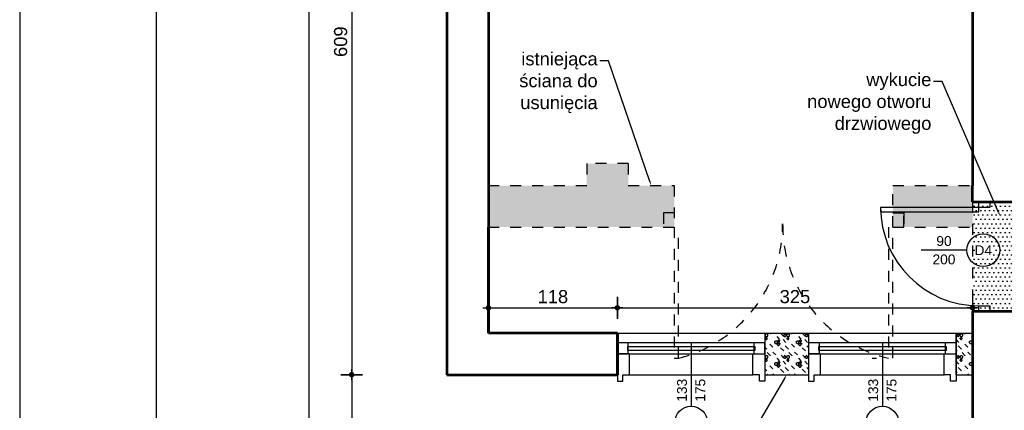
# Model space of a CAD drawing. Header units: millimetres. Extents: x 11979 to 37895, y 18730 to 47884.
# Tile 220 of 256: x 33741 to 34642, y 43978 to 44335. Entities that reach past the tile are written whole.
import ezdxf
from ezdxf import colors
from ezdxf.entities.mleader import LeaderData, LeaderLine
from ezdxf.enums import TextEntityAlignment as Align
from ezdxf.math import Vec2, Vec3

# ---------------------------------------------------------------- set-up
doc = ezdxf.new("R2010")
doc.units = ezdxf.units.MM
doc.linetypes.add('4002', pattern=[2, 1, -1])
for name, color, linetype in [('- niebieska cienka - izolacja', 120, 'Continuous'), ('- niebieska gruba', 161, 'Continuous'), ('-LI-WIDOK', 2, 'Continuous'), ('-RAMKA', 2, 'Continuous'), ('-WYMIAR', 8, 'Continuous'), ('_PROJEKTOWANE', 5, 'Continuous'), ('PROJEKTOWANE', 5, 'Continuous')]:
    doc.layers.add(name, color=color, linetype=linetype)
doc.layers.add('-ŚCIANY DZIAŁOWE', color=3, linetype='Continuous', lineweight=35)
doc.layers.add('-ŚCIANY NOŚNE', color=4, linetype='Continuous', lineweight=53)
doc.layers.add('DO USU', color=7, linetype='Continuous', true_color=0x969696)
doc.layers.add('ISTN. BUD', color=253, linetype='Continuous', true_color=0x828282)
doc.styles.add('ARIAL', font='arial.ttf', dxfattribs={"height": 0.5})
doc.styles.get("Standard").update_dxf_attribs({"font": 'arial.ttf'})
doc.dimstyles.new('CZA-KROPKA-50', dxfattribs={"dimtxt": 12, "dimasz": 1, "dimexe": 2, "dimexo": 25, "dimgap": 4, "dimtad": 1, "dimdec": 1, "dimrnd": 0.5, "dimzin": 9, "dimdsep": 46, "dimtxsty": 'Standard', "dimblk": 'CZA-KROPKA', "dimblk1": 'CZA-KROPKA', "dimblk2": 'CZA-KROPKA', "dimsah": 1, "dimcen": -20, "dimse1": 1, "dimse2": 1, "dimclrd": 8, "dimclre": 8, "dimclrt": 9, "dimadec": 0, "dimazin": 0, "dimtfac": 1, "dimtdec": 1, "dimtmove": 1, "dimatfit": 3, "dimldrblk": 'CZA-KROPKA', "dimfxl": 1, "dimtolj": 1, "dimtzin": 9, "dimarcsym": 0})
pattern_1 = [(0, (22316.1314, 20126.9158), (2.0240625, 4.048125), [0, -4.048125])]
pattern_2 = [(315, (22316.131, 20126.916), (19.7999996, -4e-15), [3.394112, -24.607316]), (315, (22316.131, 20146.716), (19.7999996, -4e-15), [3.394112, -24.607316]), (315, (22329.731, 20119.916), (19.7999996, -4e-15), [3.959798, -24.04163]), (315, (22329.731, 20139.716), (19.7999996, -4e-15), [3.959798, -24.04163]), (0, (22325.931, 20125.716), (0, 19.8), [0.2, -19.6]), (90, (22326.131, 20125.716), (-19.8, 1e-15), [0.2, -19.6]), (0, (22326.131, 20125.916), (0, 19.8), [0.2, -19.6]), (0, (22326.331, 20125.916), (0, 19.8), [0.2, -19.6]), (0, (22326.531, 20125.916), (0, 19.8), [0.2, -19.6]), (0, (22326.731, 20125.916), (0, 19.8), [0.2, -19.6]), (90, (22326.931, 20125.716), (-19.8, 1e-15), [0.2, -19.6]), (0, (22326.931, 20125.716), (0, 19.8), [0.2, -19.6]), (90, (22327.131, 20125.516), (-19.8, 1e-15), [0.2, -19.6]), (0, (22327.131, 20125.516), (0, 19.8), [0.2, -19.6]), (90, (22327.331, 20125.316), (-19.8, 1e-15), [0.2, -19.6]), (90, (22327.331, 20125.116), (-19.8, 1e-15), [0.2, -19.6]), (90, (22327.331, 20124.916), (-19.8, 1e-15), [0.2, -19.6]), (90, (22327.331, 20124.716), (-19.8, 1e-15), [0.2, -19.6]), (0, (22327.131, 20124.716), (0, 19.8), [0.2, -19.6]), (90, (22327.131, 20124.516), (-19.8, 1e-15), [0.2, -19.6]), (0, (22326.931, 20124.516), (0, 19.8), [0.2, -19.6]), (90, (22326.931, 20124.316), (-19.8, 1e-15), [0.2, -19.6]), (0, (22326.731, 20124.316), (0, 19.8), [0.2, -19.6]), (0, (22326.531, 20124.316), (0, 19.8), [0.2, -19.6]), (0, (22326.331, 20124.316), (0, 19.8), [0.2, -19.6]), (0, (22326.131, 20124.316), (0, 19.8), [0.2, -19.6]), (90, (22326.131, 20124.316), (-19.8, 1e-15), [0.2, -19.6]), (0, (22325.931, 20124.516), (0, 19.8), [0.2, -19.6]), (90, (22325.931, 20124.516), (-19.8, 1e-15), [0.2, -19.6]), (0, (22325.731, 20124.716), (0, 19.8), [0.2, -19.6]), (90, (22325.731, 20124.716), (-19.8, 1e-15), [0.2, -19.6]), (90, (22325.731, 20124.916), (-19.8, 1e-15), [0.2, -19.6]), (90, (22325.731, 20125.116), (-19.8, 1e-15), [0.2, -19.6]), (90, (22325.731, 20125.316), (-19.8, 1e-15), [0.2, -19.6]), (0, (22325.731, 20125.516), (0, 19.8), [0.2, -19.6]), (90, (22325.931, 20125.516), (-19.8, 1e-15), [0.2, -19.6]), (90, (22322.931, 20108.516), (-19.8, 1e-15), [0.2, -19.6]), (0, (22322.731, 20108.516), (0, 19.8), [0.2, -19.6]), (90, (22322.731, 20108.316), (-19.8, 1e-15), [0.2, -19.6]), (90, (22322.731, 20108.116), (-19.8, 1e-15), [0.2, -19.6]), (90, (22322.731, 20107.916), (-19.8, 1e-15), [0.2, -19.6]), (90, (22322.731, 20107.716), (-19.8, 1e-15), [0.2, -19.6]), (0, (22322.731, 20107.716), (0, 19.8), [0.2, -19.6]), (90, (22322.931, 20107.516), (-19.8, 1e-15), [0.2, -19.6]), (0, (22322.931, 20107.516), (0, 19.8), [0.2, -19.6]), (90, (22323.131, 20107.316), (-19.8, 1e-15), [0.2, -19.6]), (0, (22323.131, 20107.316), (0, 19.8), [0.2, -19.6]), (90, (22323.331, 20107.116), (-19.8, 1e-15), [0.2, -19.6]), (0, (22323.331, 20107.116), (0, 19.8), [0.2, -19.6]), (0, (22323.531, 20107.116), (0, 19.8), [0.2, -19.6]), (0, (22323.731, 20107.116), (0, 19.8), [0.2, -19.6]), (0, (22323.931, 20107.116), (0, 19.8), [0.2, -19.6]), (90, (22324.131, 20107.116), (-19.8, 1e-15), [0.2, -19.6]), (0, (22324.131, 20107.316), (0, 19.8), [0.2, -19.6]), (90, (22324.331, 20107.316), (-19.8, 1e-15), [0.2, -19.6]), (0, (22324.331, 20107.516), (0, 19.8), [0.2, -19.6]), (90, (22324.531, 20107.516), (-19.8, 1e-15), [0.2, -19.6]), (0, (22324.531, 20107.716), (0, 19.8), [0.2, -19.6]), (90, (22324.731, 20107.716), (-19.8, 1e-15), [0.2, -19.6]), (90, (22324.731, 20107.916), (-19.8, 1e-15), [0.2, -19.6]), (90, (22324.731, 20108.116), (-19.8, 1e-15), [0.2, -19.6]), (90, (22324.731, 20108.316), (-19.8, 1e-15), [0.2, -19.6]), (0, (22324.531, 20108.516), (0, 19.8), [0.2, -19.6]), (90, (22324.531, 20108.516), (-19.8, 1e-15), [0.2, -19.6]), (0, (22324.331, 20108.716), (0, 19.8), [0.2, -19.6]), (90, (22324.331, 20108.716), (-19.8, 1e-15), [0.2, -19.6]), (0, (22324.131, 20108.916), (0, 19.8), [0.2, -19.6]), (90, (22324.131, 20108.916), (-19.8, 1e-15), [0.2, -19.6]), (0, (22323.931, 20109.116), (0, 19.8), [0.2, -19.6]), (0, (22323.731, 20109.116), (0, 19.8), [0.2, -19.6]), (0, (22323.531, 20109.116), (0, 19.8), [0.2, -19.6]), (0, (22323.331, 20109.116), (0, 19.8), [0.2, -19.6]), (90, (22323.331, 20108.916), (-19.8, 1e-15), [0.2, -19.6]), (0, (22323.131, 20108.916), (0, 19.8), [0.2, -19.6]), (90, (22323.131, 20108.716), (-19.8, 1e-15), [0.2, -19.6]), (0, (22322.931, 20108.716), (0, 19.8), [0.2, -19.6]), (90, (22325.931, 20109.116), (-19.8, 1e-15), [0.2, -19.6]), (0, (22325.931, 20109.316), (0, 19.8), [0.2, -19.6]), (90, (22326.131, 20109.316), (-19.8, 1e-15), [0.2, -19.6]), (0, (22326.131, 20109.516), (0, 19.8), [0.2, -19.6]), (0, (22326.331, 20109.516), (0, 19.8), [0.2, -19.6]), (0, (22326.531, 20109.516), (0, 19.8), [0.2, -19.6]), (0, (22326.731, 20109.516), (0, 19.8), [0.2, -19.6]), (0, (22326.931, 20109.516), (0, 19.8), [0.2, -19.6]), (0, (22327.131, 20109.516), (0, 19.8), [0.2, -19.6]), (90, (22327.331, 20109.316), (-19.8, 1e-15), [0.2, -19.6]), (0, (22327.331, 20109.316), (0, 19.8), [0.2, -19.6]), (90, (22327.531, 20109.116), (-19.8, 1e-15), [0.2, -19.6]), (0, (22327.531, 20109.116), (0, 19.8), [0.2, -19.6]), (90, (22327.731, 20108.916), (-19.8, 1e-15), [0.2, -19.6]), (0, (22327.731, 20108.916), (0, 19.8), [0.2, -19.6]), (90, (22327.931, 20108.716), (-19.8, 1e-15), [0.2, -19.6]), (90, (22327.931, 20108.516), (-19.8, 1e-15), [0.2, -19.6]), (90, (22327.931, 20108.316), (-19.8, 1e-15), [0.2, -19.6]), (90, (22327.931, 20108.116), (-19.8, 1e-15), [0.2, -19.6]), (90, (22327.931, 20107.916), (-19.8, 1e-15), [0.2, -19.6]), (90, (22327.931, 20107.716), (-19.8, 1e-15), [0.2, -19.6]), (0, (22327.731, 20107.716), (0, 19.8), [0.2, -19.6]), (90, (22327.731, 20107.516), (-19.8, 1e-15), [0.2, -19.6]), (0, (22327.531, 20107.516), (0, 19.8), [0.2, -19.6]), (90, (22327.531, 20107.316), (-19.8, 1e-15), [0.2, -19.6]), (0, (22327.331, 20107.316), (0, 19.8), [0.2, -19.6]), (90, (22327.331, 20107.116), (-19.8, 1e-15), [0.2, -19.6]), (0, (22327.131, 20107.116), (0, 19.8), [0.2, -19.6]), (0, (22326.931, 20107.116), (0, 19.8), [0.2, -19.6]), (0, (22326.731, 20107.116), (0, 19.8), [0.2, -19.6]), (0, (22326.531, 20107.116), (0, 19.8), [0.2, -19.6]), (0, (22326.331, 20107.116), (0, 19.8), [0.2, -19.6]), (0, (22326.131, 20107.116), (0, 19.8), [0.2, -19.6]), (90, (22326.131, 20107.116), (-19.8, 1e-15), [0.2, -19.6]), (0, (22325.931, 20107.316), (0, 19.8), [0.2, -19.6]), (90, (22325.931, 20107.316), (-19.8, 1e-15), [0.2, -19.6]), (0, (22325.731, 20107.516), (0, 19.8), [0.2, -19.6]), (90, (22325.731, 20107.516), (-19.8, 1e-15), [0.2, -19.6]), (0, (22325.531, 20107.716), (0, 19.8), [0.2, -19.6]), (90, (22325.531, 20107.716), (-19.8, 1e-15), [0.2, -19.6]), (90, (22325.531, 20107.916), (-19.8, 1e-15), [0.2, -19.6]), (90, (22325.531, 20108.116), (-19.8, 1e-15), [0.2, -19.6]), (90, (22325.531, 20108.316), (-19.8, 1e-15), [0.2, -19.6]), (90, (22325.531, 20108.516), (-19.8, 1e-15), [0.2, -19.6]), (90, (22325.531, 20108.716), (-19.8, 1e-15), [0.2, -19.6]), (0, (22325.531, 20108.916), (0, 19.8), [0.2, -19.6]), (90, (22325.731, 20108.916), (-19.8, 1e-15), [0.2, -19.6]), (0, (22325.731, 20109.116), (0, 19.8), [0.2, -19.6]), (0, (22317.731, 20123.716), (0, 19.8), [0.2, -19.6]), (90, (22317.931, 20123.716), (-19.8, 1e-15), [0.2, -19.6]), (0, (22317.931, 20123.916), (0, 19.8), [0.2, -19.6]), (0, (22318.131, 20123.916), (0, 19.8), [0.2, -19.6]), (0, (22318.331, 20123.916), (0, 19.8), [0.2, -19.6]), (0, (22318.531, 20123.916), (0, 19.8), [0.2, -19.6]), (90, (22318.731, 20123.716), (-19.8, 1e-15), [0.2, -19.6]), (0, (22318.731, 20123.716), (0, 19.8), [0.2, -19.6]), (90, (22318.931, 20123.516), (-19.8, 1e-15), [0.2, -19.6]), (0, (22318.931, 20123.516), (0, 19.8), [0.2, -19.6]), (90, (22319.131, 20123.316), (-19.8, 1e-15), [0.2, -19.6]), (90, (22319.131, 20123.116), (-19.8, 1e-15), [0.2, -19.6]), (90, (22319.131, 20122.916), (-19.8, 1e-15), [0.2, -19.6]), (90, (22319.131, 20122.716), (-19.8, 1e-15), [0.2, -19.6]), (0, (22318.931, 20122.716), (0, 19.8), [0.2, -19.6]), (90, (22318.931, 20122.516), (-19.8, 1e-15), [0.2, -19.6]), (0, (22318.731, 20122.516), (0, 19.8), [0.2, -19.6]), (90, (22318.731, 20122.316), (-19.8, 1e-15), [0.2, -19.6]), (0, (22318.531, 20122.316), (0, 19.8), [0.2, -19.6]), (0, (22318.331, 20122.316), (0, 19.8), [0.2, -19.6]), (0, (22318.131, 20122.316), (0, 19.8), [0.2, -19.6]), (0, (22317.931, 20122.316), (0, 19.8), [0.2, -19.6]), (90, (22317.931, 20122.316), (-19.8, 1e-15), [0.2, -19.6]), (0, (22317.731, 20122.516), (0, 19.8), [0.2, -19.6]), (90, (22317.731, 20122.516), (-19.8, 1e-15), [0.2, -19.6]), (0, (22317.531, 20122.716), (0, 19.8), [0.2, -19.6]), (90, (22317.531, 20122.716), (-19.8, 1e-15), [0.2, -19.6]), (90, (22317.531, 20122.916), (-19.8, 1e-15), [0.2, -19.6]), (90, (22317.531, 20123.116), (-19.8, 1e-15), [0.2, -19.6]), (90, (22317.531, 20123.316), (-19.8, 1e-15), [0.2, -19.6]), (0, (22317.531, 20123.516), (0, 19.8), [0.2, -19.6]), (90, (22317.731, 20123.516), (-19.8, 1e-15), [0.2, -19.6]), (90, (22314.731, 20122.516), (-19.8, 1e-15), [0.2, -19.6]), (0, (22314.731, 20122.716), (0, 19.8), [0.2, -19.6]), (90, (22314.931, 20122.716), (-19.8, 1e-15), [0.2, -19.6]), (0, (22314.931, 20122.916), (0, 19.8), [0.2, -19.6]), (0, (22315.131, 20122.916), (0, 19.8), [0.2, -19.6]), (0, (22315.331, 20122.916), (0, 19.8), [0.2, -19.6]), (0, (22315.531, 20122.916), (0, 19.8), [0.2, -19.6]), (0, (22315.731, 20122.916), (0, 19.8), [0.2, -19.6]), (0, (22315.931, 20122.916), (0, 19.8), [0.2, -19.6]), (90, (22316.131, 20122.716), (-19.8, 1e-15), [0.2, -19.6]), (0, (22316.131, 20122.716), (0, 19.8), [0.2, -19.6]), (90, (22316.331, 20122.516), (-19.8, 1e-15), [0.2, -19.6]), (0, (22316.331, 20122.516), (0, 19.8), [0.2, -19.6]), (90, (22316.531, 20122.316), (-19.8, 1e-15), [0.2, -19.6]), (0, (22316.531, 20122.316), (0, 19.8), [0.2, -19.6]), (90, (22316.731, 20122.116), (-19.8, 1e-15), [0.2, -19.6]), (90, (22316.731, 20121.916), (-19.8, 1e-15), [0.2, -19.6]), (90, (22316.731, 20121.716), (-19.8, 1e-15), [0.2, -19.6]), (90, (22316.731, 20121.516), (-19.8, 1e-15), [0.2, -19.6]), (90, (22316.731, 20121.316), (-19.8, 1e-15), [0.2, -19.6]), (90, (22316.731, 20121.116), (-19.8, 1e-15), [0.2, -19.6]), (0, (22316.531, 20121.116), (0, 19.8), [0.2, -19.6]), (90, (22316.531, 20120.916), (-19.8, 1e-15), [0.2, -19.6]), (0, (22316.331, 20120.916), (0, 19.8), [0.2, -19.6]), (90, (22316.331, 20120.716), (-19.8, 1e-15), [0.2, -19.6]), (0, (22316.131, 20120.716), (0, 19.8), [0.2, -19.6]), (90, (22316.131, 20120.516), (-19.8, 1e-15), [0.2, -19.6]), (0, (22315.931, 20120.516), (0, 19.8), [0.2, -19.6]), (0, (22315.731, 20120.516), (0, 19.8), [0.2, -19.6]), (0, (22315.531, 20120.516), (0, 19.8), [0.2, -19.6]), (0, (22315.331, 20120.516), (0, 19.8), [0.2, -19.6]), (0, (22315.131, 20120.516), (0, 19.8), [0.2, -19.6]), (0, (22314.931, 20120.516), (0, 19.8), [0.2, -19.6]), (90, (22314.931, 20120.516), (-19.8, 1e-15), [0.2, -19.6]), (0, (22314.731, 20120.716), (0, 19.8), [0.2, -19.6]), (90, (22314.731, 20120.716), (-19.8, 1e-15), [0.2, -19.6]), (0, (22314.531, 20120.916), (0, 19.8), [0.2, -19.6]), (90, (22314.531, 20120.916), (-19.8, 1e-15), [0.2, -19.6]), (0, (22314.331, 20121.116), (0, 19.8), [0.2, -19.6]), (90, (22314.331, 20121.116), (-19.8, 1e-15), [0.2, -19.6]), (90, (22314.331, 20121.316), (-19.8, 1e-15), [0.2, -19.6]), (90, (22314.331, 20121.516), (-19.8, 1e-15), [0.2, -19.6]), (90, (22314.331, 20121.716), (-19.8, 1e-15), [0.2, -19.6]), (90, (22314.331, 20121.916), (-19.8, 1e-15), [0.2, -19.6]), (90, (22314.331, 20122.116), (-19.8, 1e-15), [0.2, -19.6]), (0, (22314.331, 20122.316), (0, 19.8), [0.2, -19.6]), (90, (22314.531, 20122.316), (-19.8, 1e-15), [0.2, -19.6]), (0, (22314.531, 20122.516), (0, 19.8), [0.2, -19.6]), (90, (22316.931, 20120.116), (-19.8, 1e-15), [0.2, -19.6]), (0, (22316.731, 20120.116), (0, 19.8), [0.2, -19.6]), (90, (22316.731, 20119.916), (-19.8, 1e-15), [0.2, -19.6]), (90, (22316.731, 20119.716), (-19.8, 1e-15), [0.2, -19.6]), (90, (22316.731, 20119.516), (-19.8, 1e-15), [0.2, -19.6]), (90, (22316.731, 20119.316), (-19.8, 1e-15), [0.2, -19.6]), (0, (22316.731, 20119.316), (0, 19.8), [0.2, -19.6]), (90, (22316.931, 20119.116), (-19.8, 1e-15), [0.2, -19.6]), (0, (22316.931, 20119.116), (0, 19.8), [0.2, -19.6]), (90, (22317.131, 20118.916), (-19.8, 1e-15), [0.2, -19.6]), (0, (22317.131, 20118.916), (0, 19.8), [0.2, -19.6]), (90, (22317.331, 20118.716), (-19.8, 1e-15), [0.2, -19.6]), (0, (22317.331, 20118.716), (0, 19.8), [0.2, -19.6]), (0, (22317.531, 20118.716), (0, 19.8), [0.2, -19.6]), (0, (22317.731, 20118.716), (0, 19.8), [0.2, -19.6]), (0, (22317.931, 20118.716), (0, 19.8), [0.2, -19.6]), (90, (22318.131, 20118.716), (-19.8, 1e-15), [0.2, -19.6]), (0, (22318.131, 20118.916), (0, 19.8), [0.2, -19.6]), (90, (22318.331, 20118.916), (-19.8, 1e-15), [0.2, -19.6]), (0, (22318.331, 20119.116), (0, 19.8), [0.2, -19.6]), (90, (22318.531, 20119.116), (-19.8, 1e-15), [0.2, -19.6]), (0, (22318.531, 20119.316), (0, 19.8), [0.2, -19.6]), (90, (22318.731, 20119.316), (-19.8, 1e-15), [0.2, -19.6]), (90, (22318.731, 20119.516), (-19.8, 1e-15), [0.2, -19.6]), (90, (22318.731, 20119.716), (-19.8, 1e-15), [0.2, -19.6]), (90, (22318.731, 20119.916), (-19.8, 1e-15), [0.2, -19.6]), (0, (22318.531, 20120.116), (0, 19.8), [0.2, -19.6]), (90, (22318.531, 20120.116), (-19.8, 1e-15), [0.2, -19.6]), (0, (22318.331, 20120.316), (0, 19.8), [0.2, -19.6]), (90, (22318.331, 20120.316), (-19.8, 1e-15), [0.2, -19.6]), (0, (22318.131, 20120.516), (0, 19.8), [0.2, -19.6]), (90, (22318.131, 20120.516), (-19.8, 1e-15), [0.2, -19.6]), (0, (22317.931, 20120.716), (0, 19.8), [0.2, -19.6]), (0, (22317.731, 20120.716), (0, 19.8), [0.2, -19.6]), (0, (22317.531, 20120.716), (0, 19.8), [0.2, -19.6]), (0, (22317.331, 20120.716), (0, 19.8), [0.2, -19.6]), (90, (22317.331, 20120.516), (-19.8, 1e-15), [0.2, -19.6]), (0, (22317.131, 20120.516), (0, 19.8), [0.2, -19.6]), (90, (22317.131, 20120.316), (-19.8, 1e-15), [0.2, -19.6]), (0, (22316.931, 20120.316), (0, 19.8), [0.2, -19.6]), (315, (22327.331, 20112.316), (19.7999996, -4e-15), [4.24264, -23.758788]), (315, (22327.331, 20132.116), (19.7999996, -4e-15), [4.24264, -23.758788]), (315, (22323.331, 20109.916), (19.7999996, -4e-15), [3.959798, -24.04163]), (315, (22323.331, 20129.716), (19.7999996, -4e-15), [3.959798, -24.04163]), (315, (22319.731, 20116.716), (19.7999996, -4e-15), [4.24264, -23.758788]), (315, (22319.731, 20136.516), (19.7999996, -4e-15), [4.24264, -23.758788]), (315, (22317.131, 20122.516), (19.7999996, -4e-15), [3.676956, -24.324474]), (315, (22317.131, 20142.316), (19.7999996, -4e-15), [3.676956, -24.324474]), (315, (22323.931, 20118.316), (19.7999996, -4e-15), [4.24264, -23.758788]), (315, (22323.931, 20138.116), (19.7999996, -4e-15), [4.24264, -23.758788]), (315, (22321.931, 20124.116), (19.7999996, -4e-15), [3.676956, -24.324474]), (315, (22321.931, 20143.916), (19.7999996, -4e-15), [3.676956, -24.324474]), (315, (22320.131, 20109.716), (19.7999996, -4e-15), [3.676956, -24.324474]), (315, (22320.131, 20129.516), (19.7999996, -4e-15), [3.676956, -24.324474]), (315, (22312.731, 20112.716), (19.7999996, -4e-15), [3.676956, -24.324474]), (315, (22312.731, 20132.516), (19.7999996, -4e-15), [3.676956, -24.324474])]

# ---------------------------------------------------------------- blocks, each defined once
blk = doc.blocks.new('CZA-KROPKA')
at = {"layer": '-WYMIAR', "linetype": 'ByBlock'}
for p, q in [((0, 10), (0, -10)), ((5, 0), (-5, 0))]:
    blk.add_line(p, q, dxfattribs=at)
at = {"layer": '-WYMIAR', "linetype": 'ByBlock', "const_width": 2.5}
blk.add_lwpolyline([(-1.25, 0, 1), (1.25, 0, 1)], format="xyb", close=True, dxfattribs=at)
blk = doc.blocks.new('*D2753')
at = {"layer": '-LI-WIDOK', "color": 8, "lineweight": -2}
blk.add_line((34044.84, 44618.43), (34044.84, 44011.43), dxfattribs=at)
at = {"layer": 'Defpoints', "color": 0}
for p in [(34131.93, 44619.43), (34044.84, 44010.43), (34131.93, 44010.43)]:
    blk.add_point(p, dxfattribs=at)
at = {"layer": '-LI-WIDOK', "color": 8, "lineweight": -2}
for p, rotation in [((34044.84, 44619.43), 90), ((34044.84, 44010.43), 270)]:
    blk.add_blockref('CZA-KROPKA', p, dxfattribs=dict(at, rotation=rotation))
at = {"layer": '-LI-WIDOK', "color": 9, "insert": (34034.72, 44314.93), "char_height": 12, "attachment_point": 5, "rotation": 90}
blk.add_mtext('\\A1;609', dxfattribs=at)
blk = doc.blocks.new('*D2754')
at = {"layer": '-LI-WIDOK', "color": 8, "lineweight": -2}
blk.add_line((34044.84, 44009.43), (34044.84, 43687.43), dxfattribs=at)
at = {"layer": 'Defpoints', "color": 0}
for p in [(34131.93, 44010.43), (34044.84, 43686.43), (34612.93, 43686.43)]:
    blk.add_point(p, dxfattribs=at)
at = {"layer": '-LI-WIDOK', "color": 8, "lineweight": -2}
for p, rotation in [((34044.84, 44010.43), 90), ((34044.84, 43686.43), 270)]:
    blk.add_blockref('CZA-KROPKA', p, dxfattribs=dict(at, rotation=rotation))
at = {"layer": '-LI-WIDOK', "color": 9, "insert": (34034.71, 43848.43), "char_height": 12, "attachment_point": 5, "rotation": 90}
blk.add_mtext('\\A1;324', dxfattribs=at)
blk = doc.blocks.new('*D2755')
at = {"layer": '-LI-WIDOK', "color": 8, "lineweight": -2}
blk.add_line((34005.68, 45107.43), (34005.68, 43687.43), dxfattribs=at)
at = {"layer": 'Defpoints', "color": 0}
for p in [(34131.93, 45108.43), (34005.68, 43686.43), (34612.93, 43686.43)]:
    blk.add_point(p, dxfattribs=at)
at = {"layer": '-LI-WIDOK', "color": 8, "lineweight": -2}
for p, rotation in [((34005.68, 45108.43), 90), ((34005.68, 43686.43), 270)]:
    blk.add_blockref('CZA-KROPKA', p, dxfattribs=dict(at, rotation=rotation))
at = {"layer": '-LI-WIDOK', "color": 9, "insert": (33995.65, 44397.43), "char_height": 12, "attachment_point": 5, "rotation": 90}
blk.add_mtext('\\A1;1422', dxfattribs=at)
blk = doc.blocks.new('*D2756')
at = {"layer": '-LI-WIDOK', "color": 8, "lineweight": -2}
for p, q in [((34598.93, 43569.48), (34611.93, 43569.48)), ((34613.34, 43543.1), (34605.43, 43569.48)), ((34637.49, 43543.1), (34613.34, 43543.1))]:
    blk.add_line(p, q, dxfattribs=at)
at = {"layer": 'Defpoints', "color": 0}
for p in [(34597.93, 44010.43), (34612.93, 43960.47), (34612.93, 43569.48)]:
    blk.add_point(p, dxfattribs=at)
at = {"layer": '-LI-WIDOK', "color": 8, "lineweight": -2, "rotation": 180}
blk.add_blockref('CZA-KROPKA', (34597.93, 43569.48), dxfattribs=at)
at = {"layer": '-LI-WIDOK', "color": 8, "lineweight": -2}
blk.add_blockref('CZA-KROPKA', (34612.93, 43569.48), dxfattribs=at)
at = {"layer": '-LI-WIDOK', "color": 9, "insert": (34625.42, 43553.23), "char_height": 12, "attachment_point": 5}
blk.add_mtext('\\A1;15', dxfattribs=at)
blk = doc.blocks.new('*D2573')
at = {"layer": '_PROJEKTOWANE', "color": 8, "lineweight": -2}
blk.add_line((34170.93, 44071.61), (34286.93, 44071.61), dxfattribs=at)
at = {"layer": 'Defpoints', "color": 0}
for p in [(34287.93, 44071.61), (34169.93, 44048.43), (34287.93, 44048.43)]:
    blk.add_point(p, dxfattribs=at)
at = {"layer": '_PROJEKTOWANE', "color": 8, "lineweight": -2, "rotation": 180}
blk.add_blockref('CZA-KROPKA', (34169.93, 44071.61), dxfattribs=at)
at = {"layer": '_PROJEKTOWANE', "color": 8, "lineweight": -2}
blk.add_blockref('CZA-KROPKA', (34287.93, 44071.61), dxfattribs=at)
at = {"layer": '_PROJEKTOWANE', "color": 9, "insert": (34228.93, 44081.74), "char_height": 12, "attachment_point": 5}
blk.add_mtext('\\A1;118', dxfattribs=at)
blk = doc.blocks.new('*D2574')
at = {"layer": '_PROJEKTOWANE', "color": 8, "lineweight": -2}
blk.add_line((34288.93, 44071.61), (34611.93, 44071.61), dxfattribs=at)
at = {"layer": 'Defpoints', "color": 0}
for p in [(34612.93, 44071.61), (34287.93, 44048.43), (34612.93, 44048.43)]:
    blk.add_point(p, dxfattribs=at)
at = {"layer": '_PROJEKTOWANE', "color": 8, "lineweight": -2, "rotation": 180}
blk.add_blockref('CZA-KROPKA', (34287.93, 44071.61), dxfattribs=at)
at = {"layer": '_PROJEKTOWANE', "color": 8, "lineweight": -2}
blk.add_blockref('CZA-KROPKA', (34612.93, 44071.61), dxfattribs=at)
at = {"layer": '_PROJEKTOWANE', "color": 9, "insert": (34450.43, 44081.75), "char_height": 12, "attachment_point": 5}
blk.add_mtext('\\A1;325', dxfattribs=at)
blk = doc.blocks.new('RAMAMAMA')
at = {"layer": '-RAMKA', "color": 8}
blk.add_line((11414.16, 27756.74), (11414.16, 25656.74), dxfattribs=at)
at = {"layer": '-RAMKA', "color": 2}
blk.add_line((11539.16, 27731.74), (11539.16, 25681.74), dxfattribs=at)
blk = doc.blocks.new('*D2668')
at = {"layer": '_PROJEKTOWANE', "color": 8, "lineweight": -2}
blk.add_line((34421.93, 43569.48), (34288.93, 43569.48), dxfattribs=at)
at = {"layer": 'Defpoints', "color": 0}
for p in [(34287.93, 44010.43), (34422.93, 44010.43), (34287.93, 43569.48)]:
    blk.add_point(p, dxfattribs=at)
at = {"layer": '_PROJEKTOWANE', "color": 8, "lineweight": -2, "rotation": 180}
blk.add_blockref('CZA-KROPKA', (34287.93, 43569.48), dxfattribs=at)
at = {"layer": '_PROJEKTOWANE', "color": 8, "lineweight": -2}
blk.add_blockref('CZA-KROPKA', (34422.93, 43569.48), dxfattribs=at)
at = {"layer": '_PROJEKTOWANE', "color": 9, "insert": (34355.43, 43579.61), "char_height": 12, "attachment_point": 5}
blk.add_mtext('\\A1;135', dxfattribs=at)
blk = doc.blocks.new('*D2669')
at = {"layer": '_PROJEKTOWANE', "color": 8, "lineweight": -2}
blk.add_line((34286.93, 43569.48), (34132.93, 43569.48), dxfattribs=at)
at = {"layer": 'Defpoints', "color": 0}
for p in [(34131.93, 44010.43), (34287.93, 44010.43), (34131.93, 43569.48)]:
    blk.add_point(p, dxfattribs=at)
at = {"layer": '_PROJEKTOWANE', "color": 8, "lineweight": -2, "rotation": 180}
blk.add_blockref('CZA-KROPKA', (34131.93, 43569.48), dxfattribs=at)
at = {"layer": '_PROJEKTOWANE', "color": 8, "lineweight": -2}
blk.add_blockref('CZA-KROPKA', (34287.93, 43569.48), dxfattribs=at)
at = {"layer": '_PROJEKTOWANE', "color": 9, "insert": (34209.93, 43579.61), "char_height": 12, "attachment_point": 5}
blk.add_mtext('\\A1;156', dxfattribs=at)
blk = doc.blocks.new('*D2998')
at = {"layer": '_PROJEKTOWANE', "color": 8, "lineweight": -2}
blk.add_line((34596.93, 43569.48), (34463.93, 43569.48), dxfattribs=at)
at = {"layer": 'Defpoints', "color": 0}
for p in [(34462.93, 44010.43), (34597.93, 44010.43), (34462.93, 43569.48)]:
    blk.add_point(p, dxfattribs=at)
at = {"layer": '_PROJEKTOWANE', "color": 8, "lineweight": -2, "rotation": 180}
blk.add_blockref('CZA-KROPKA', (34462.93, 43569.48), dxfattribs=at)
at = {"layer": '_PROJEKTOWANE', "color": 8, "lineweight": -2}
blk.add_blockref('CZA-KROPKA', (34597.93, 43569.48), dxfattribs=at)
at = {"layer": '_PROJEKTOWANE', "color": 9, "insert": (34530.43, 43579.61), "char_height": 12, "attachment_point": 5}
blk.add_mtext('\\A1;135', dxfattribs=at)
blk = doc.blocks.new('*D2999')
at = {"layer": '_PROJEKTOWANE', "color": 8, "lineweight": -2}
blk.add_line((34461.93, 43569.48), (34423.93, 43569.48), dxfattribs=at)
at = {"layer": 'Defpoints', "color": 0}
for p in [(34422.93, 44010.43), (34462.93, 44010.43), (34422.93, 43569.48)]:
    blk.add_point(p, dxfattribs=at)
at = {"layer": '_PROJEKTOWANE', "color": 8, "lineweight": -2, "rotation": 180}
blk.add_blockref('CZA-KROPKA', (34422.93, 43569.48), dxfattribs=at)
at = {"layer": '_PROJEKTOWANE', "color": 8, "lineweight": -2}
blk.add_blockref('CZA-KROPKA', (34462.93, 43569.48), dxfattribs=at)
at = {"layer": '_PROJEKTOWANE', "color": 9, "insert": (34442.93, 43579.61), "char_height": 12, "attachment_point": 5}
blk.add_mtext('\\A1;40', dxfattribs=at)

msp = doc.modelspace()

# ---------------------------------------------------------------- hatches: boundary and pattern name
at = {"layer": '- niebieska cienka - izolacja'}
h = msp.add_hatch(dxfattribs=at)
h.set_pattern_fill('ANSI31', color=5, scale=10)
h.set_pattern_definition(pattern_2)
h.paths.add_polyline_path([(34422.93, 44048.43), (34462.93, 44048.43), (34462.93, 44039.43), (34462.93, 44029.43), (34462.93, 44010.43), (34422.93, 44010.43), (34422.93, 44029.43), (34422.93, 44039.43), (34422.93, 44048.43)])
h = msp.add_hatch(dxfattribs=at)
h.set_pattern_fill('ANSI31', color=5, scale=10)
h.set_pattern_definition(pattern_2)
h.paths.add_polyline_path([(34597.93, 44029.43), (34597.93, 44010.43), (34612.93, 44010.43), (34612.93, 44048.43), (34597.93, 44048.43), (34597.93, 44039.43)])
at = {"layer": 'ISTN. BUD'}
h = msp.add_hatch(dxfattribs=at)
h.set_pattern_fill('DOTS', color=256, scale=2.55)
h.set_pattern_definition(pattern_1)
h.paths.add_polyline_path([(34169.93, 44145.43), (34169.93, 44183.43), (34259.93, 44183.43), (34259.93, 44203.43), (34297.93, 44203.43), (34297.93, 44183.43), (34340.02, 44183.43), (34340.02, 44158.43), (34330.02, 44158.43), (34330.02, 44145.43), (34169.93, 44145.43)])
h.paths.add_polyline_path([(34540.02, 44158.43), (34540.02, 44183.43), (34612.93, 44183.43), (34612.93, 44145.43), (34550.02, 44145.43), (34550.02, 44158.43), (34540.02, 44158.43)])
h.paths.add_polyline_path([(34340.02, 44145.43), (34340.02, 44158.43), (34330.02, 44158.43), (34330.02, 44145.43)])
h.paths.add_polyline_path([(34540.02, 44145.43), (34540.02, 44158.43), (34550.02, 44158.43), (34550.02, 44145.43), (34540.02, 44145.43)])
h = msp.add_hatch(dxfattribs=at)
h.set_pattern_fill('DOTS', color=256, scale=2.55)
h.set_pattern_definition(pattern_1)
h.paths.add_polyline_path([(34612.93, 44068.43), (34612.93, 44168.43), (34650.93, 44168.43), (34650.93, 44068.43)])

# ---------------------------------------------------------------- linework, layer by layer
at = {"layer": '- niebieska gruba'}
for p, q in [((34422.93, 44048.43), (34462.93, 44048.43)), ((34422.93, 44048.43), (34422.93, 44010.43)), ((34462.93, 44048.43), (34462.93, 44010.43)), ((34462.93, 44048.43), (34462.93, 44010.43)), ((34597.93, 44048.43), (34597.93, 44010.43)), ((34597.93, 44010.43), (34597.93, 44048.43)), ((34597.93, 44048.43), (34597.93, 44010.43)), ((34597.93, 44048.43), (34612.93, 44048.43)), ((34422.93, 44029.43), (34422.93, 44032.43)), ((34422.93, 44010.43), (34462.93, 44010.43)), ((34597.93, 44010.43), (34612.93, 44010.43))]:
    msp.add_line(p, q, dxfattribs=at)
at = {"layer": '-ŚCIANY DZIAŁOWE'}
msp.add_line((34298.93, 44029.43), (34287.93, 44029.43), dxfattribs=at)
at = {"layer": '-ŚCIANY NOŚNE'}
for p, q in [((34612.93, 44756.43), (34612.93, 44183.43)), ((34131.93, 44619.43), (34131.93, 44010.43)), ((34169.93, 44533.43), (34169.93, 44183.43)), ((34169.93, 44183.43), (34169.93, 44145.43)), ((34612.93, 44168.43), (34612.93, 44183.43)), ((34612.93, 44168.43), (34650.93, 44168.43)), ((34169.93, 44145.43), (34169.93, 44048.43)), ((34169.93, 44048.43), (34169.93, 44145.43)), ((34612.93, 44068.43), (34612.93, 43686.43)), ((34612.93, 44068.43), (34650.93, 44068.43)), ((34287.93, 44048.43), (34169.93, 44048.43)), ((34287.93, 44010.43), (34287.93, 44048.43)), ((34287.93, 44048.43), (34287.93, 44010.43)), ((34287.93, 44048.43), (34287.93, 44010.43)), ((34131.93, 44010.43), (34169.93, 44010.43)), ((34169.93, 44010.43), (34287.93, 44010.43))]:
    msp.add_line(p, q, dxfattribs=at)
at = {"layer": 'DO USU', "linetype": '4002', "ltscale": 10}
for p, q in [((34259.93, 44203.43), (34259.93, 44183.43)), ((34297.93, 44203.43), (34259.93, 44203.43)), ((34297.93, 44203.43), (34297.93, 44183.43)), ((34169.93, 44183.43), (34259.93, 44183.43)), ((34297.93, 44183.43), (34340.02, 44183.43)), ((34340.02, 44183.43), (34340.02, 44145.43)), ((34540.02, 44183.43), (34612.93, 44183.43)), ((34540.02, 44145.43), (34540.02, 44183.43)), ((34612.93, 44168.43), (34612.93, 44068.43)), ((34340.02, 44158.43), (34330.02, 44158.43)), ((34330.02, 44158.43), (34330.02, 44145.43)), ((34340.02, 44158.43), (34330.02, 44158.43)), ((34330.02, 44158.43), (34330.02, 44145.43)), ((34540.02, 44158.43), (34550.02, 44158.43)), ((34550.02, 44158.43), (34540.02, 44158.43)), ((34550.02, 44158.43), (34550.02, 44145.43)), ((34550.02, 44145.43), (34550.02, 44158.43)), ((34169.93, 44145.43), (34340.02, 44145.43)), ((34340.02, 44145.43), (34340.02, 44025.43)), ((34344.02, 44025.43), (34344.02, 44145.43)), ((34536.02, 44145.43), (34536.02, 44025.43)), ((34540.02, 44145.43), (34550.02, 44145.43)), ((34540.02, 44025.43), (34540.02, 44145.43)), ((34540.02, 44145.43), (34612.93, 44145.43)), ((34340.02, 44025.43), (34344.02, 44025.43)), ((34521.02, 44025.43), (34525.02, 44025.43))]:
    msp.add_line(p, q, dxfattribs=at)
for centre, radius, start, end in [((34312.99, 44147.82), 126.2, 284.23354, 0.19696), ((34564.49, 44147.45), 125.3, 179.63068, 256.8686)]:
    msp.add_arc(centre, radius, start, end, dxfattribs=at)
at = {"layer": 'PROJEKTOWANE'}
for p, q in [((34607.79, 44124.25), (34565.79, 44124.25)), ((34287.93, 44048.43), (34422.93, 44048.43)), ((34462.93, 44048.43), (34597.93, 44048.43)), ((34355.43, 44039.43), (34355.43, 43981.57)), ((34530.43, 44039.43), (34530.43, 43981.57)), ((34287.93, 44029.43), (34422.93, 44029.43)), ((34298.93, 44010.43), (34298.93, 44029.43)), ((34411.93, 44010.43), (34411.93, 44029.43)), ((34411.93, 44029.43), (34422.93, 44029.43)), ((34473.93, 44029.43), (34462.93, 44029.43)), ((34462.93, 44029.43), (34597.93, 44029.43)), ((34473.93, 44010.43), (34473.93, 44029.43)), ((34586.93, 44010.43), (34586.93, 44029.43)), ((34586.93, 44029.43), (34597.93, 44029.43)), ((34287.93, 44010.43), (34287.93, 44004.43)), ((34287.93, 44004.43), (34292.93, 44004.43)), ((34292.93, 44004.43), (34292.93, 44010.43)), ((34292.93, 44010.43), (34298.93, 44010.43)), ((34298.93, 44010.43), (34411.93, 44010.43)), ((34417.93, 44010.43), (34411.93, 44010.43)), ((34417.93, 44004.43), (34417.93, 44010.43)), ((34422.93, 44004.43), (34417.93, 44004.43)), ((34422.93, 44010.43), (34422.93, 44004.43)), ((34462.93, 44010.43), (34462.93, 44004.43)), ((34462.93, 44004.43), (34467.93, 44004.43)), ((34467.93, 44004.43), (34467.93, 44010.43)), ((34467.93, 44010.43), (34473.93, 44010.43)), ((34473.93, 44010.43), (34586.93, 44010.43)), ((34592.93, 44010.43), (34586.93, 44010.43)), ((34592.93, 44004.43), (34592.93, 44010.43)), ((34597.93, 44004.43), (34592.93, 44004.43)), ((34597.93, 44010.43), (34597.93, 44004.43))]:
    msp.add_line(p, q, dxfattribs=at)
for points in [[(34628.8, 44168.43), (34628.8, 44163.43), (34618.8, 44163.43), (34618.8, 44168.43)], [(34618.8, 44159.43), (34618.8, 44163.43), (34528.8, 44163.43), (34528.8, 44159.43)], [(34628.8, 44073.43), (34628.8, 44068.43), (34618.8, 44068.43), (34618.8, 44073.43)], [(34287.93, 44029.43), (34297.93, 44029.43), (34297.93, 44039.43), (34287.93, 44039.43)], [(34287.93, 44029.43), (34422.93, 44029.43), (34422.93, 44039.43), (34287.93, 44039.43)], [(34297.08, 44035.93), (34297.08, 44032.93), (34414.08, 44032.93), (34414.08, 44035.93)], [(34412.93, 44029.43), (34422.93, 44029.43), (34422.93, 44039.43), (34412.93, 44039.43)], [(34462.93, 44029.43), (34472.93, 44029.43), (34472.93, 44039.43), (34462.93, 44039.43)], [(34462.93, 44029.43), (34597.93, 44029.43), (34597.93, 44039.43), (34462.93, 44039.43)], [(34472.08, 44035.93), (34472.08, 44032.93), (34589.08, 44032.93), (34589.08, 44035.93)], [(34587.93, 44029.43), (34597.93, 44029.43), (34597.93, 44039.43), (34587.93, 44039.43)]]:
    msp.add_lwpolyline(points, close=True, dxfattribs=at)
for centre in [(34622.79, 44124.25), (34355.43, 43966.57), (34530.43, 43966.57)]:
    msp.add_circle(centre, 15, dxfattribs=at)
msp.add_arc((34618.8, 44163.43), 90, 180, 270, dxfattribs=at)

# ---------------------------------------------------------------- block references
at = {"layer": '_PROJEKTOWANE'}
msp.add_blockref('RAMAMAMA', (22326.88, 17754.84), dxfattribs=at)

# ---------------------------------------------------------------- texts
at = {"layer": 'PROJEKTOWANE', "style": 'ARIAL'}
for s, p in [('90', (34586.79, 44132.65)), ('D4', (34622.79, 44124.25)), ('200', (34586.79, 44115.87))]:
    msp.add_text(s, height=9, dxfattribs=at).set_placement(p, align=Align.MIDDLE_CENTER)
for s, p in [('133', (34347.03, 43996.17)), ('175', (34363.81, 43996.17)), ('133', (34522.03, 43996.17)), ('175', (34538.81, 43996.17))]:
    msp.add_text(s, height=9, rotation=90, dxfattribs=at).set_placement(p, align=Align.MIDDLE_CENTER)

# ---------------------------------------------------------------- dimensions: what is measured, and where the dimension line sits
at = {"layer": '-LI-WIDOK'}
for base, p1, p2, picture, middle in [((34005.68, 43686.43), (34131.93, 45108.43), (34612.93, 43686.43), '*D2755', (33995.65, 44397.43)), ((34044.84, 44010.43), (34131.93, 44619.43), (34131.93, 44010.43), '*D2753', (34034.72, 44314.93)), ((34044.84, 43686.43), (34131.93, 44010.43), (34612.93, 43686.43), '*D2754', (34034.71, 43848.43))]:
    dim = msp.add_linear_dim(base=base, p1=p1, p2=p2, angle=90, dimstyle='CZA-KROPKA-50', override={"dimfxl": 0, "dimfxlon": 1}, dxfattribs=at)
    dim.commit()
    dim.dimension.update_dxf_attribs({"geometry": picture, "text_midpoint": middle})
dim = msp.add_linear_dim(base=(34612.93, 43569.48), p1=(34597.93, 44010.43), p2=(34612.93, 43960.47), dimstyle='CZA-KROPKA-50', override={"dimfxl": 0, "dimfxlon": 1}, dxfattribs=at)
dim.commit()
dim.dimension.update_dxf_attribs({"geometry": '*D2756', "text_midpoint": (34617.34, 43553.23)})
at = {"layer": '_PROJEKTOWANE'}
for base, p1, p2, picture, middle in [((34287.93, 44071.61), (34169.93, 44048.43), (34287.93, 44048.43), '*D2573', (34228.93, 44081.74)), ((34612.93, 44071.61), (34287.93, 44048.43), (34612.93, 44048.43), '*D2574', (34450.43, 44081.75)), ((34131.93, 43569.48), (34287.93, 44010.43), (34131.93, 44010.43), '*D2669', (34209.93, 43579.61)), ((34287.93, 43569.48), (34422.93, 44010.43), (34287.93, 44010.43), '*D2668', (34355.43, 43579.61)), ((34422.93, 43569.48), (34462.93, 44010.43), (34422.93, 44010.43), '*D2999', (34442.93, 43579.61)), ((34462.93, 43569.48), (34597.93, 44010.43), (34462.93, 44010.43), '*D2998', (34530.43, 43579.61))]:
    dim = msp.add_linear_dim(base=base, p1=p1, p2=p2, dimstyle='CZA-KROPKA-50', dxfattribs=at)
    dim.commit()
    dim.dimension.update_dxf_attribs({"geometry": picture, "text_midpoint": middle})

# ---------------------------------------------------------------- leaders
at = {"layer": '- niebieska cienka - izolacja'}
ml = msp.add_multileader_mtext('Standard', dxfattribs=at)
ml.set_content('istniejąca ściana do usunięcia ', color=256)
ml.set_leader_properties()
ml.build(insert=Vec2(0, 0))
ctx = ml.context
ctx.base_point, ctx.char_height, ctx.plane_origin = Vec3(34197.29, 44297.52), 12, Vec3(33880.18, 44160.48)
ctx.text_align_type = 2
notes = []
notes.append((ctx, [(0, (1, 1, 0), (34279.91, 44297.52), (-1, 0), 8, [(0, [(34318.97, 44183.43)], 256, [])])]))
ctx.mtext.insert, ctx.mtext.width, ctx.mtext.alignment, ctx.mtext.flow_direction = Vec3(34269.91, 44305.28), 120.0282, 3, 5
ml = msp.add_multileader_mtext('Standard', dxfattribs=at)
ml.set_content('wykucie nowego otworu drzwiowego ', color=256)
ml.set_leader_properties()
ml.build(insert=Vec2(0, 0))
ctx = ml.context
ctx.base_point, ctx.char_height, ctx.plane_origin = Vec3(34461.91, 44278.56), 12, Vec3(34154.72, 44160.28)
ctx.text_align_type = 2
notes.append((ctx, [(0, (1, 1, 0), (34585.3, 44278.56), (-1, 0), 8, [(0, [(34638.4, 44154.96)], 256, [])])]))
ctx.mtext.insert, ctx.mtext.width, ctx.mtext.alignment, ctx.mtext.flow_direction = Vec3(34575.3, 44286.33), 120.0282, 3, 5
ml = msp.add_multileader_mtext('Standard', dxfattribs=at)
ml.set_content('zamurowanie otworu wraz z montażem dwóch okien ', color=256)
ml.set_leader_properties()
ml.build(insert=Vec2(0, 0))
ctx = ml.context
ctx.base_point, ctx.char_height, ctx.plane_origin = Vec3(34230.66, 43930.72), 12, Vec3(33947.26, 43800.86)
ctx.text_align_type = 2
notes.append((ctx, [(0, (1, 1, 0), (34395.8, 43930.72), (-1, 0), 8, [(0, [(34442.93, 44010.43)], 256, [])])]))
ctx.mtext.insert, ctx.mtext.width, ctx.mtext.alignment, ctx.mtext.flow_direction = Vec3(34385.8, 43936.82), 157.3659, 3, 5
for ctx, leaders in notes:
    for number, flags, end, landing, length, lines in leaders:
        leader = LeaderData()
        leader.index, (leader.has_last_leader_line, leader.has_dogleg_vector, leader.attachment_direction) = number, flags
        leader.last_leader_point, leader.dogleg_vector, leader.dogleg_length = Vec3(end), Vec3(landing), length
        for number, points, colour, breaks in lines:
            line = LeaderLine()
            line.index, line.vertices, line.color, line.breaks = number, Vec3.list(points), colors.encode_raw_color(colour), breaks
            leader.lines.append(line)
        ctx.leaders.append(leader)

doc.saveas('drawing.dxf')
